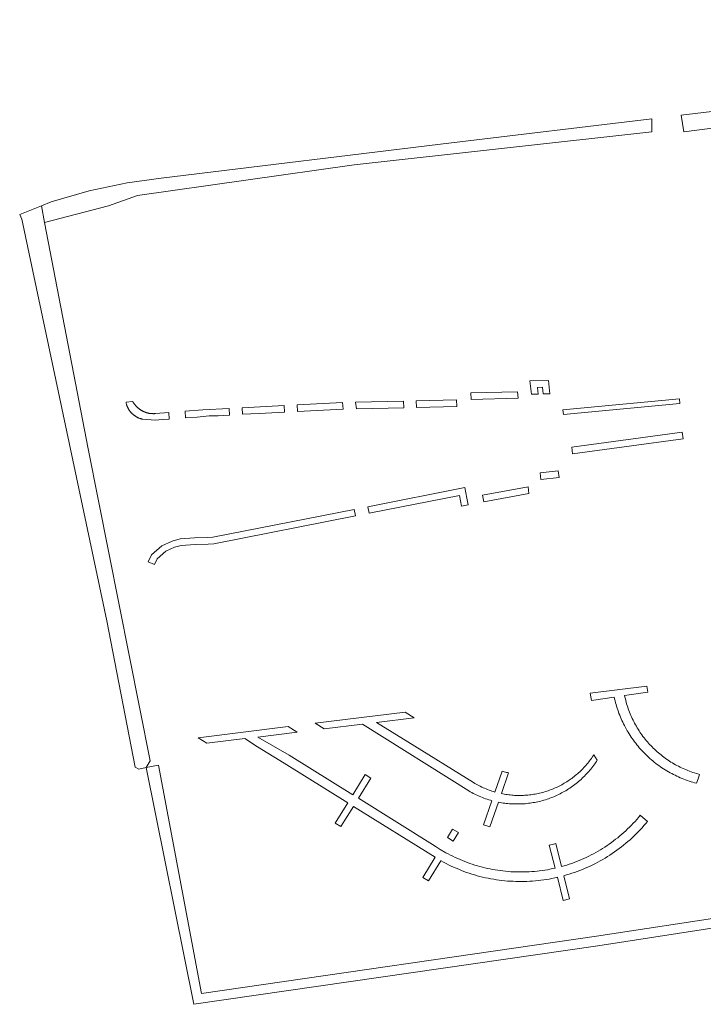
# Model space of a CAD drawing. Extents: x 211930 to 222589, y 569015 to 577578.
# Tile 3 of 95: x 212690 to 212762, y 570962 to 571066. Entities that reach past the tile are written whole.
import ezdxf

# ---------------------------------------------------------------- set-up
doc = ezdxf.new("R2010")
doc.units = 0
doc.layers.add('016 Alles planjaar 2023', color=72, linetype='Continuous', lineweight=20, true_color=0x1e90ff)

msp = doc.modelspace()

# ---------------------------------------------------------------- hatches: boundary and pattern name
at = {"layer": '016 Alles planjaar 2023', "true_color": 0x1e90ff}
h = msp.add_hatch(dxfattribs=at)
h.set_pattern_fill('DQ_CLEAR', color=72, style=0)
h.set_pattern_definition([])
h.paths.add_polyline_path([(212813.09, 570980.98), (212811.36, 571000), (212817.54, 571000.72), (212842.53, 571003.65), (212856.82, 571005.33), (212850.3, 571065.28), (212848.32, 571065.05), (212854.62, 571007.08), (212806.93, 571001.58), (212806.97, 571001.03), (212807, 571000.48), (212807.01, 570999.93), (212807.01, 570999.38), (212810.42, 570999.23), (212811.86, 570981.06), (212811.85, 570980.98), (212811.83, 570980.91), (212811.82, 570980.83), (212811.81, 570980.76), (212811.79, 570980.69), (212811.77, 570980.61), (212811.76, 570980.54), (212811.74, 570980.47), (212811.72, 570980.39), (212811.7, 570980.32), (212811.67, 570980.25), (212811.65, 570980.18), (212811.62, 570980.11), (212811.6, 570980.04), (212811.57, 570979.97), (212811.54, 570979.9), (212811.51, 570979.83), (212811.48, 570979.76), (212811.45, 570979.69), (212811.42, 570979.63), (212811.38, 570979.56), (212811.35, 570979.49), (212811.31, 570979.43), (212811.27, 570979.36), (212811.23, 570979.3), (212811.19, 570979.23), (212811.15, 570979.17), (212811.11, 570979.11), (212811.07, 570979.05), (212811.02, 570978.98), (212810.98, 570978.92), (212810.93, 570978.86), (212810.88, 570978.81), (212810.84, 570978.75), (212810.79, 570978.69), (212810.74, 570978.63), (212810.69, 570978.58), (212810.63, 570978.52), (212810.58, 570978.47), (212810.53, 570978.42), (212810.47, 570978.37), (212810.42, 570978.32), (212810.36, 570978.27), (212810.31, 570978.22), (212810.25, 570978.17), (212810.19, 570978.12), (212810.13, 570978.07), (212810.07, 570978.03), (212810.01, 570977.99), (212809.95, 570977.94), (212809.88, 570977.9), (212809.82, 570977.86), (212809.76, 570977.82), (212809.69, 570977.78), (212809.63, 570977.74), (212809.56, 570977.71), (212809.5, 570977.67), (212809.43, 570977.64), (212777.23, 570972.91), (212765.04, 570971.24), (212750.75, 570969.05), (212709.15, 570963.01), (212704.63, 570987.07), (212703.33, 570986.81), (212708.36, 570961.89), (212750.89, 570968.06), (212765.18, 570970.26), (212777.36, 570971.91), (212810.19, 570976.47), (212810.27, 570976.51), (212810.34, 570976.54), (212810.42, 570976.58), (212810.49, 570976.62), (212810.56, 570976.66), (212810.63, 570976.7), (212810.71, 570976.74), (212810.78, 570976.79), (212810.85, 570976.83), (212810.92, 570976.88), (212810.98, 570976.93), (212811.05, 570976.98), (212811.12, 570977.03), (212811.18, 570977.08), (212811.25, 570977.13), (212811.31, 570977.18), (212811.38, 570977.24), (212811.44, 570977.29), (212811.5, 570977.35), (212811.56, 570977.4), (212811.62, 570977.46), (212811.68, 570977.52), (212811.74, 570977.58), (212811.79, 570977.64), (212811.85, 570977.7), (212811.9, 570977.77), (212811.96, 570977.83), (212812.01, 570977.9), (212812.06, 570977.96), (212812.11, 570978.03), (212812.16, 570978.1), (212812.21, 570978.16), (212812.25, 570978.23), (212812.3, 570978.3), (212812.34, 570978.37), (212812.39, 570978.44), (212812.43, 570978.51), (212812.47, 570978.59), (212812.51, 570978.66), (212812.55, 570978.73), (212812.58, 570978.81), (212812.62, 570978.88), (212812.65, 570978.96), (212812.69, 570979.04), (212812.72, 570979.11), (212812.75, 570979.19), (212812.78, 570979.27), (212812.81, 570979.35), (212812.84, 570979.42), (212812.86, 570979.5), (212812.89, 570979.58), (212812.91, 570979.66), (212812.93, 570979.74), (212812.95, 570979.82), (212812.97, 570979.9), (212812.99, 570979.99), (212813, 570980.07), (212813.02, 570980.15), (212813.03, 570980.23), (212813.04, 570980.31), (212813.05, 570980.4), (212813.06, 570980.48), (212813.07, 570980.56), (212813.08, 570980.64), (212813.08, 570980.73), (212813.09, 570980.81), (212813.09, 570980.89), (212813.09, 570980.98)])
h = msp.add_hatch(dxfattribs=at)
h.set_pattern_fill('DQ_CLEAR', color=72, style=0)
h.set_pattern_definition([])
h.paths.add_polyline_path([(212759.67, 571055.52), (212759.96, 571053.78), (212845.25, 571064.69), (212845.14, 571065.57), (212807.17, 571061.01), (212791.19, 571059.28), (212759.67, 571055.52)])
h = msp.add_hatch(dxfattribs=at)
h.set_pattern_fill('DQ_CLEAR', color=72, style=0)
h.set_pattern_definition([])
h.paths.add_polyline_path([(212692.62, 571044.23), (212699.35, 571045.96), (212702.4, 571047.07), (212725.24, 571050.29), (212756.6, 571053.76), (212756.6, 571055.15), (212735.48, 571052.61), (212704.89, 571048.9), (212701.31, 571048.39), (212697.32, 571047.55), (212693.33, 571046.39), (212692.3, 571045.98), (212692.62, 571044.23)])
h = msp.add_hatch(dxfattribs=at)
h.set_pattern_fill('DQ_CLEAR', color=72, style=0)
h.set_pattern_definition([])
h.paths.add_polyline_path([(212702.17, 570986.85), (212702.55, 570986.64), (212703.33, 570986.81), (212703.76, 570987.54), (212697.22, 571020.39), (212692.62, 571044.23), (212692.3, 571045.98), (212690, 571045.06), (212690.22, 571044.57), (212699.19, 571002.27), (212702.17, 570986.85)])
h = msp.add_hatch(dxfattribs=at)
h.set_pattern_fill('DQ_CLEAR', color=72, style=0)
h.set_pattern_definition([])
h.paths.add_polyline_path([(212745.07, 571026.86), (212745.14, 571026.17), (212745.85, 571026.18), (212745.69, 571027.58), (212743.75, 571027.53), (212743.91, 571026.14), (212744.61, 571026.15), (212744.53, 571026.85), (212745.07, 571026.86)])
h = msp.add_hatch(dxfattribs=at)
h.set_pattern_fill('DQ_CLEAR', color=72, style=0)
h.set_pattern_definition([])
h.paths.add_polyline_path([(212737.55, 571025.58), (212742.52, 571025.7), (212742.43, 571026.4), (212737.53, 571026.28), (212737.55, 571025.58)])
h = msp.add_hatch(dxfattribs=at)
h.set_pattern_fill('DQ_CLEAR', color=72, style=0)
h.set_pattern_definition([])
h.paths.add_polyline_path([(212705.76, 571023.52), (212705.7, 571024.2), (212704.32, 571024.09), (212704.28, 571024.09), (212704.24, 571024.09), (212704.2, 571024.09), (212704.16, 571024.08), (212704.11, 571024.08), (212704.07, 571024.08), (212704.03, 571024.09), (212703.99, 571024.09), (212703.95, 571024.09), (212703.9, 571024.09), (212703.86, 571024.1), (212703.82, 571024.1), (212703.78, 571024.11), (212703.74, 571024.11), (212703.69, 571024.12), (212703.65, 571024.12), (212703.61, 571024.13), (212703.57, 571024.14), (212703.53, 571024.15), (212703.49, 571024.16), (212703.45, 571024.17), (212703.41, 571024.18), (212703.37, 571024.19), (212703.33, 571024.21), (212703.29, 571024.22), (212703.25, 571024.23), (212703.21, 571024.25), (212703.17, 571024.26), (212703.13, 571024.28), (212703.09, 571024.3), (212703.05, 571024.31), (212703.01, 571024.33), (212702.98, 571024.35), (212702.94, 571024.37), (212702.9, 571024.39), (212702.87, 571024.41), (212702.83, 571024.43), (212702.79, 571024.45), (212702.76, 571024.47), (212702.72, 571024.5), (212702.69, 571024.52), (212702.65, 571024.54), (212702.62, 571024.57), (212702.58, 571024.59), (212702.55, 571024.62), (212702.52, 571024.65), (212702.49, 571024.67), (212702.45, 571024.7), (212702.42, 571024.73), (212702.39, 571024.76), (212702.36, 571024.78), (212702.33, 571024.81), (212702.3, 571024.84), (212702.27, 571024.87), (212702.24, 571024.91), (212702.21, 571024.94), (212702.19, 571024.97), (212702.16, 571025), (212702.13, 571025.03), (212702.11, 571025.07), (212702.08, 571025.1), (212702.06, 571025.13), (212702.03, 571025.17), (212702.01, 571025.2), (212701.99, 571025.24), (212701.96, 571025.27), (212701.94, 571025.31), (212701.92, 571025.35), (212701.9, 571025.38), (212701.2, 571025.29), (212701.22, 571025.17), (212701.23, 571025.14), (212701.24, 571025.1), (212701.25, 571025.06), (212701.26, 571025.02), (212701.28, 571024.99), (212701.29, 571024.95), (212701.3, 571024.91), (212701.32, 571024.88), (212701.33, 571024.84), (212701.35, 571024.81), (212701.36, 571024.77), (212701.38, 571024.74), (212701.4, 571024.7), (212701.41, 571024.67), (212701.43, 571024.63), (212701.45, 571024.6), (212701.47, 571024.57), (212701.49, 571024.53), (212701.51, 571024.5), (212701.53, 571024.47), (212701.56, 571024.44), (212701.58, 571024.4), (212701.6, 571024.37), (212701.62, 571024.34), (212701.65, 571024.31), (212701.67, 571024.28), (212701.7, 571024.25), (212701.72, 571024.22), (212701.75, 571024.19), (212701.77, 571024.17), (212701.8, 571024.14), (212701.83, 571024.11), (212701.86, 571024.08), (212701.88, 571024.06), (212701.91, 571024.03), (212701.94, 571024), (212701.97, 571023.98), (212702, 571023.95), (212702.03, 571023.93), (212702.06, 571023.91), (212702.09, 571023.88), (212702.12, 571023.86), (212702.16, 571023.84), (212702.19, 571023.82), (212702.22, 571023.8), (212702.25, 571023.78), (212702.29, 571023.76), (212702.32, 571023.74), (212702.35, 571023.72), (212702.39, 571023.7), (212702.42, 571023.68), (212702.46, 571023.66), (212702.49, 571023.65), (212702.53, 571023.63), (212702.56, 571023.62), (212702.6, 571023.6), (212702.64, 571023.59), (212702.67, 571023.57), (212702.71, 571023.56), (212702.75, 571023.55), (212702.78, 571023.54), (212702.82, 571023.53), (212702.86, 571023.52), (212702.89, 571023.51), (212702.93, 571023.5), (212702.97, 571023.49), (212704.28, 571023.39), (212705.05, 571023.46), (212705.76, 571023.52)])
h = msp.add_hatch(dxfattribs=at)
h.set_pattern_fill('DQ_CLEAR', color=72, style=0)
h.set_pattern_definition([])
h.paths.add_polyline_path([(212713.48, 571024.02), (212715.21, 571024.12), (212717.9, 571024.26), (212717.86, 571024.93), (212713.43, 571024.7), (212713.48, 571024.02)])
h = msp.add_hatch(dxfattribs=at)
h.set_pattern_fill('DQ_CLEAR', color=72, style=0)
h.set_pattern_definition([])
h.paths.add_polyline_path([(212719.23, 571025), (212719.27, 571024.32), (212724.09, 571024.56), (212724.01, 571025.25), (212719.23, 571025)])
h = msp.add_hatch(dxfattribs=at)
h.set_pattern_fill('DQ_CLEAR', color=72, style=0)
h.set_pattern_definition([])
h.paths.add_polyline_path([(212725.39, 571025.29), (212725.47, 571024.59), (212730.46, 571024.71), (212730.44, 571025.41), (212725.39, 571025.29)])
h = msp.add_hatch(dxfattribs=at)
h.set_pattern_fill('DQ_CLEAR', color=72, style=0)
h.set_pattern_definition([])
h.paths.add_polyline_path([(212731.79, 571024.74), (212736.04, 571024.84), (212736.02, 571025.54), (212731.77, 571025.44), (212731.79, 571024.74)])
h = msp.add_hatch(dxfattribs=at)
h.set_pattern_fill('DQ_CLEAR', color=72, style=0)
h.set_pattern_definition([])
h.paths.add_polyline_path([(212759.49, 571025.66), (212747.21, 571024.49), (212747.27, 571023.99), (212759.55, 571025.16), (212759.49, 571025.66)])
h = msp.add_hatch(dxfattribs=at)
h.set_pattern_fill('DQ_CLEAR', color=72, style=0)
h.set_pattern_definition([])
h.paths.add_polyline_path([(212707.42, 571024.34), (212707.46, 571023.65), (212708.68, 571023.73), (212709.97, 571023.84), (212710.92, 571023.86), (212712.11, 571023.93), (212712.07, 571024.63), (212709.28, 571024.48), (212707.42, 571024.34)])
h = msp.add_hatch(dxfattribs=at)
h.set_pattern_fill('DQ_CLEAR', color=72, style=0)
h.set_pattern_definition([])
h.paths.add_polyline_path([(212759.88, 571021.42), (212759.8, 571022.12), (212748.16, 571020.56), (212748.24, 571019.86), (212759.88, 571021.42)])
h = msp.add_hatch(dxfattribs=at)
h.set_pattern_fill('DQ_CLEAR', color=72, style=0)
h.set_pattern_definition([])
h.paths.add_polyline_path([(212744.83, 571017.85), (212744.9, 571017.16), (212746.82, 571017.38), (212746.74, 571018.08), (212744.83, 571017.85)])
h = msp.add_hatch(dxfattribs=at)
h.set_pattern_fill('DQ_CLEAR', color=72, style=0)
h.set_pattern_definition([])
h.paths.add_polyline_path([(212738.77, 571015.5), (212738.9, 571014.81), (212743.65, 571015.68), (212743.57, 571016.38), (212738.77, 571015.5)])
h = msp.add_hatch(dxfattribs=at)
h.set_pattern_fill('DQ_CLEAR', color=72, style=0)
h.set_pattern_definition([])
h.paths.add_polyline_path([(212737.09, 571015.19), (212736.88, 571016.3), (212726.69, 571014.29), (212726.83, 571013.6), (212736.33, 571015.47), (212736.55, 571014.35), (212737.23, 571014.49), (212737.09, 571015.19)])
h = msp.add_hatch(dxfattribs=at)
h.set_pattern_fill('DQ_CLEAR', color=72, style=0)
h.set_pattern_definition([])
h.paths.add_polyline_path([(212725.25, 571014.01), (212710.35, 571011.07), (212709.82, 571011.03), (212708.43, 571011.02), (212706.89, 571010.89), (212706.06, 571010.67), (212704.99, 571010.18), (212703.9, 571009.22), (212703.55, 571008.49), (212704.2, 571008.21), (212704.48, 571008.79), (212705.38, 571009.59), (212706.3, 571010.01), (212707.01, 571010.2), (212708.47, 571010.32), (212709.85, 571010.33), (212710.44, 571010.38), (212725.38, 571013.32), (212725.25, 571014.01)])
h = msp.add_hatch(dxfattribs=at)
h.set_pattern_fill('DQ_CLEAR', color=72, style=0)
h.set_pattern_definition([])
h.paths.add_polyline_path([(212750.22, 570993.87), (212752.63, 570994.24), (212752.67, 570994.04), (212752.72, 570993.85), (212752.77, 570993.65), (212752.82, 570993.46), (212752.88, 570993.27), (212752.94, 570993.08), (212753, 570992.89), (212753.07, 570992.7), (212753.13, 570992.51), (212753.21, 570992.32), (212753.28, 570992.14), (212753.36, 570991.95), (212753.44, 570991.77), (212753.53, 570991.59), (212753.61, 570991.41), (212753.7, 570991.23), (212753.8, 570991.05), (212753.89, 570990.88), (212753.99, 570990.7), (212754.09, 570990.53), (212754.2, 570990.36), (212754.31, 570990.19), (212754.42, 570990.03), (212754.53, 570989.86), (212754.65, 570989.7), (212754.77, 570989.54), (212754.89, 570989.38), (212755.01, 570989.22), (212755.14, 570989.07), (212755.27, 570988.91), (212755.4, 570988.76), (212755.54, 570988.61), (212755.67, 570988.47), (212755.81, 570988.33), (212755.95, 570988.18), (212756.1, 570988.05), (212756.24, 570987.91), (212756.39, 570987.77), (212756.54, 570987.64), (212756.7, 570987.51), (212756.85, 570987.39), (212757.01, 570987.26), (212757.17, 570987.14), (212757.33, 570987.02), (212757.49, 570986.91), (212757.66, 570986.8), (212757.83, 570986.69), (212758, 570986.58), (212758.17, 570986.47), (212758.34, 570986.37), (212758.51, 570986.27), (212758.69, 570986.18), (212758.87, 570986.09), (212759.05, 570986), (212759.23, 570985.91), (212759.41, 570985.83), (212759.59, 570985.74), (212759.78, 570985.67), (212759.96, 570985.59), (212760.15, 570985.52), (212760.34, 570985.45), (212760.53, 570985.39), (212760.72, 570985.33), (212760.91, 570985.27), (212761.1, 570985.21), (212761.29, 570985.16), (212761.46, 570985.63), (212761.62, 570986.1), (212761.44, 570986.15), (212761.26, 570986.2), (212761.09, 570986.25), (212760.92, 570986.31), (212760.74, 570986.37), (212760.57, 570986.43), (212760.4, 570986.49), (212760.23, 570986.56), (212760.06, 570986.63), (212759.9, 570986.71), (212759.73, 570986.78), (212759.56, 570986.86), (212759.4, 570986.95), (212759.24, 570987.03), (212759.08, 570987.12), (212758.92, 570987.21), (212758.76, 570987.3), (212758.61, 570987.4), (212758.45, 570987.5), (212758.3, 570987.6), (212758.15, 570987.7), (212758, 570987.81), (212757.85, 570987.91), (212757.71, 570988.02), (212757.56, 570988.14), (212757.42, 570988.25), (212757.28, 570988.37), (212757.14, 570988.49), (212757.01, 570988.61), (212756.87, 570988.74), (212756.74, 570988.87), (212756.61, 570989), (212756.49, 570989.13), (212756.36, 570989.26), (212756.24, 570989.4), (212756.12, 570989.53), (212756, 570989.67), (212755.89, 570989.82), (212755.77, 570989.96), (212755.66, 570990.1), (212755.55, 570990.25), (212755.45, 570990.4), (212755.34, 570990.55), (212755.24, 570990.7), (212755.14, 570990.86), (212755.05, 570991.01), (212754.96, 570991.17), (212754.86, 570991.33), (212754.78, 570991.49), (212754.69, 570991.65), (212754.61, 570991.82), (212754.53, 570991.98), (212754.45, 570992.15), (212754.38, 570992.31), (212754.31, 570992.48), (212754.24, 570992.65), (212754.17, 570992.82), (212754.11, 570992.99), (212754.05, 570993.17), (212754, 570993.34), (212753.94, 570993.52), (212753.89, 570993.69), (212753.84, 570993.87), (212753.8, 570994.05), (212753.76, 570994.22), (212753.72, 570994.4), (212756.16, 570994.77), (212756.12, 570994.98), (212756.09, 570995.19), (212756.06, 570995.4), (212750.11, 570994.66), (212750.16, 570994.26), (212750.22, 570993.87)])
h = msp.add_hatch(dxfattribs=at)
h.set_pattern_fill('DQ_CLEAR', color=72, style=0)
h.set_pattern_definition([])
h.paths.add_polyline_path([(212740.06, 570984.24), (212739.91, 570984.29), (212739.75, 570984.34), (212739.59, 570984.39), (212739.44, 570984.45), (212739.28, 570984.5), (212739.13, 570984.56), (212738.98, 570984.63), (212738.82, 570984.69), (212738.67, 570984.76), (212738.52, 570984.84), (212738.38, 570984.91), (212738.23, 570984.99), (212738.09, 570985.07), (212737.94, 570985.15), (212737.8, 570985.23), (212730.9, 570989.52), (212727.6, 570991.57), (212731.54, 570992.06), (212730.6, 570992.65), (212721.11, 570991.48), (212722.06, 570990.89), (212726.12, 570991.39), (212737.31, 570984.36), (212737.46, 570984.27), (212737.62, 570984.19), (212737.77, 570984.1), (212737.93, 570984.02), (212738.09, 570983.95), (212738.25, 570983.87), (212738.41, 570983.8), (212738.57, 570983.73), (212738.74, 570983.67), (212738.9, 570983.6), (212739.07, 570983.54), (212739.24, 570983.48), (212739.41, 570983.43), (212739.58, 570983.38), (212739.75, 570983.33), (212738.86, 570980.78), (212739.2, 570980.67), (212739.53, 570980.57), (212740.43, 570983.17), (212740.6, 570983.14), (212740.76, 570983.11), (212740.93, 570983.08), (212741.09, 570983.06), (212741.26, 570983.04), (212741.42, 570983.02), (212741.59, 570983.01), (212741.76, 570983), (212741.92, 570982.99), (212742.09, 570982.98), (212742.26, 570982.98), (212742.43, 570982.98), (212742.59, 570982.98), (212742.76, 570982.98), (212742.93, 570982.99), (212743.09, 570983), (212743.26, 570983.01), (212743.43, 570983.03), (212743.59, 570983.05), (212743.76, 570983.07), (212743.92, 570983.09), (212744.09, 570983.12), (212744.25, 570983.15), (212744.42, 570983.18), (212744.58, 570983.22), (212744.74, 570983.25), (212744.9, 570983.29), (212745.07, 570983.34), (212745.23, 570983.38), (212745.39, 570983.43), (212745.55, 570983.48), (212745.7, 570983.54), (212745.86, 570983.59), (212746.02, 570983.65), (212746.17, 570983.71), (212746.33, 570983.78), (212746.48, 570983.85), (212746.63, 570983.91), (212746.78, 570983.99), (212746.93, 570984.06), (212747.08, 570984.14), (212747.23, 570984.22), (212747.37, 570984.3), (212747.52, 570984.38), (212747.66, 570984.47), (212747.8, 570984.56), (212747.94, 570984.65), (212748.08, 570984.74), (212748.22, 570984.84), (212748.35, 570984.94), (212748.49, 570985.04), (212748.62, 570985.14), (212748.75, 570985.25), (212748.88, 570985.35), (212749, 570985.46), (212749.13, 570985.57), (212749.25, 570985.69), (212749.37, 570985.8), (212749.49, 570985.92), (212749.61, 570986.04), (212749.72, 570986.16), (212749.84, 570986.28), (212749.95, 570986.41), (212750.06, 570986.53), (212750.16, 570986.66), (212750.27, 570986.79), (212750.37, 570986.93), (212750.47, 570987.06), (212750.57, 570987.2), (212750.66, 570987.33), (212750.76, 570987.47), (212750.85, 570987.61), (212750.49, 570988.17), (212750.41, 570988.04), (212750.32, 570987.91), (212750.23, 570987.78), (212750.14, 570987.66), (212750.04, 570987.53), (212749.95, 570987.41), (212749.85, 570987.29), (212749.75, 570987.17), (212749.65, 570987.05), (212749.54, 570986.93), (212749.44, 570986.82), (212749.33, 570986.7), (212749.22, 570986.59), (212749.11, 570986.48), (212749, 570986.38), (212748.88, 570986.27), (212748.76, 570986.17), (212748.65, 570986.07), (212748.52, 570985.97), (212748.4, 570985.87), (212748.28, 570985.77), (212748.15, 570985.68), (212748.03, 570985.59), (212747.9, 570985.5), (212747.77, 570985.41), (212747.64, 570985.33), (212747.51, 570985.25), (212747.37, 570985.16), (212747.24, 570985.09), (212747.1, 570985.01), (212746.96, 570984.94), (212746.82, 570984.87), (212746.68, 570984.8), (212746.54, 570984.73), (212746.4, 570984.67), (212746.26, 570984.61), (212746.11, 570984.55), (212745.97, 570984.49), (212745.82, 570984.43), (212745.67, 570984.38), (212745.52, 570984.33), (212745.38, 570984.29), (212745.23, 570984.24), (212745.08, 570984.2), (212744.92, 570984.16), (212744.77, 570984.12), (212744.62, 570984.09), (212744.47, 570984.06), (212744.31, 570984.03), (212744.16, 570984), (212744.01, 570983.98), (212743.85, 570983.96), (212743.7, 570983.94), (212743.54, 570983.92), (212743.39, 570983.91), (212743.23, 570983.9), (212743.07, 570983.89), (212742.92, 570983.88), (212742.76, 570983.88), (212742.61, 570983.88), (212742.45, 570983.88), (212742.29, 570983.88), (212742.14, 570983.89), (212741.98, 570983.9), (212741.83, 570983.91), (212741.67, 570983.93), (212741.52, 570983.95), (212741.36, 570983.97), (212741.21, 570983.99), (212741.05, 570984.01), (212740.9, 570984.04), (212740.75, 570984.07), (212741.5, 570986.26), (212741.39, 570986.28), (212741.28, 570986.31), (212741.16, 570986.34), (212741.05, 570986.37), (212740.94, 570986.41), (212740.83, 570986.44), (212740.06, 570984.24)])
h = msp.add_hatch(dxfattribs=at)
h.set_pattern_fill('DQ_CLEAR', color=72, style=0)
h.set_pattern_definition([])
h.paths.add_polyline_path([(212734.29, 570978.2), (212733.89, 570978.46), (212733.5, 570978.72), (212725.68, 570983.58), (212727, 570985.7), (212726.41, 570986.07), (212725.09, 570983.95), (212718.38, 570988.11), (212715.08, 570990.03), (212719.22, 570990.54), (212718.27, 570991.13), (212708.79, 570989.95), (212709.73, 570989.37), (212713.72, 570989.86), (212715.05, 570989.01), (212717.85, 570987.27), (212724.56, 570983.1), (212723.24, 570980.97), (212723.83, 570980.6), (212725.15, 570982.73), (212733.78, 570977.37), (212732.46, 570975.25), (212733.05, 570974.88), (212734.37, 570977), (212734.4, 570976.98), (212734.66, 570976.84), (212734.92, 570976.71), (212735.18, 570976.58), (212735.45, 570976.45), (212735.71, 570976.33), (212735.98, 570976.21), (212736.26, 570976.1), (212736.53, 570975.99), (212736.8, 570975.88), (212737.08, 570975.78), (212737.36, 570975.69), (212737.64, 570975.6), (212737.92, 570975.51), (212738.2, 570975.43), (212738.49, 570975.36), (212738.77, 570975.29), (212739.06, 570975.22), (212739.35, 570975.16), (212739.64, 570975.11), (212739.93, 570975.05), (212740.22, 570975.01), (212740.51, 570974.97), (212740.8, 570974.93), (212741.09, 570974.9), (212741.39, 570974.87), (212741.68, 570974.85), (212741.97, 570974.84), (212742.27, 570974.83), (212742.56, 570974.82), (212742.85, 570974.82), (212743.15, 570974.82), (212743.44, 570974.83), (212743.74, 570974.84), (212744.03, 570974.86), (212744.32, 570974.89), (212744.62, 570974.92), (212744.91, 570974.95), (212745.2, 570974.99), (212745.49, 570975.03), (212745.78, 570975.08), (212746.07, 570975.14), (212746.36, 570975.19), (212746.64, 570975.26), (212747.26, 570972.83), (212747.93, 570973), (212747.32, 570975.43), (212747.61, 570975.51), (212747.89, 570975.59), (212748.18, 570975.68), (212748.46, 570975.78), (212748.74, 570975.88), (212749.01, 570975.98), (212749.29, 570976.09), (212749.56, 570976.21), (212749.84, 570976.33), (212750.11, 570976.45), (212750.37, 570976.58), (212750.64, 570976.71), (212750.9, 570976.85), (212751.16, 570976.99), (212751.42, 570977.14), (212751.68, 570977.29), (212751.93, 570977.44), (212752.18, 570977.6), (212752.43, 570977.77), (212752.67, 570977.93), (212752.91, 570978.11), (212753.15, 570978.28), (212753.39, 570978.46), (212753.62, 570978.65), (212753.85, 570978.84), (212754.08, 570979.03), (212754.3, 570979.22), (212754.52, 570979.42), (212754.73, 570979.63), (212754.95, 570979.83), (212755.16, 570980.05), (212755.36, 570980.26), (212755.56, 570980.48), (212755.76, 570980.7), (212755.95, 570980.92), (212756.14, 570981.15), (212755.37, 570981.79), (212755.19, 570981.57), (212755.01, 570981.36), (212754.82, 570981.15), (212754.63, 570980.95), (212754.44, 570980.74), (212754.24, 570980.55), (212754.04, 570980.35), (212753.84, 570980.16), (212753.64, 570979.97), (212753.43, 570979.79), (212753.21, 570979.61), (212753, 570979.43), (212752.78, 570979.26), (212752.56, 570979.09), (212752.33, 570978.92), (212752.11, 570978.76), (212751.88, 570978.6), (212751.64, 570978.45), (212751.41, 570978.3), (212751.17, 570978.15), (212750.93, 570978.01), (212750.69, 570977.87), (212750.44, 570977.74), (212750.2, 570977.61), (212749.95, 570977.48), (212749.69, 570977.36), (212749.44, 570977.25), (212749.19, 570977.13), (212748.93, 570977.03), (212748.67, 570976.92), (212748.41, 570976.82), (212748.15, 570976.73), (212747.88, 570976.64), (212747.62, 570976.55), (212747.35, 570976.47), (212747.08, 570976.4), (212746.47, 570978.82), (212746.13, 570978.73), (212745.79, 570978.65), (212746.4, 570976.23), (212746.13, 570976.17), (212745.86, 570976.11), (212745.59, 570976.06), (212745.32, 570976.02), (212745.04, 570975.98), (212744.77, 570975.94), (212744.5, 570975.91), (212744.22, 570975.88), (212743.94, 570975.86), (212743.67, 570975.84), (212743.39, 570975.83), (212743.12, 570975.82), (212742.84, 570975.82), (212742.56, 570975.82), (212742.29, 570975.83), (212742.01, 570975.84), (212741.74, 570975.85), (212741.46, 570975.87), (212741.19, 570975.9), (212740.91, 570975.93), (212740.64, 570975.96), (212740.36, 570976), (212740.09, 570976.04), (212739.82, 570976.09), (212739.55, 570976.14), (212739.28, 570976.2), (212739.01, 570976.26), (212738.74, 570976.33), (212738.47, 570976.4), (212738.21, 570976.47), (212737.94, 570976.55), (212737.68, 570976.64), (212737.42, 570976.73), (212737.16, 570976.82), (212736.9, 570976.92), (212736.64, 570977.02), (212736.39, 570977.12), (212736.14, 570977.24), (212735.88, 570977.35), (212735.63, 570977.47), (212735.39, 570977.59), (212735.14, 570977.72), (212734.9, 570977.85), (212734.29, 570978.2)])
h = msp.add_hatch(dxfattribs=at)
h.set_pattern_fill('DQ_CLEAR', color=72, style=0)
h.set_pattern_definition([])
h.paths.add_polyline_path([(212736.22, 570979.98), (212735.61, 570980.33), (212735.06, 570979.44), (212735.65, 570979.07), (212736.22, 570979.98)])

# ---------------------------------------------------------------- linework, layer by layer
at = {"layer": '016 Alles planjaar 2023', "color": 14, "true_color": 0x004000}
for points in [[(212759.67, 571055.52), (212759.96, 571053.78), (212845.25, 571064.69), (212845.14, 571065.57), (212807.17, 571061.01), (212791.19, 571059.28), (212759.67, 571055.52)], [(212692.62, 571044.23), (212699.35, 571045.96), (212702.4, 571047.07), (212725.24, 571050.29), (212756.6, 571053.76), (212756.6, 571055.15), (212735.48, 571052.61), (212704.89, 571048.9), (212701.31, 571048.39), (212697.32, 571047.55), (212693.33, 571046.39), (212692.3, 571045.98), (212692.62, 571044.23)], [(212702.17, 570986.85), (212702.55, 570986.64), (212703.33, 570986.81), (212703.76, 570987.54), (212697.22, 571020.39), (212692.62, 571044.23), (212692.3, 571045.98), (212690, 571045.06), (212690.22, 571044.57), (212699.19, 571002.27), (212702.17, 570986.85)], [(212745.07, 571026.86), (212745.14, 571026.17), (212745.85, 571026.18), (212745.69, 571027.58), (212743.75, 571027.53), (212743.91, 571026.14), (212744.61, 571026.15), (212744.53, 571026.85), (212745.07, 571026.86)], [(212737.55, 571025.58), (212742.52, 571025.7), (212742.43, 571026.4), (212737.53, 571026.28), (212737.55, 571025.58)], [(212705.76, 571023.52), (212705.7, 571024.2), (212704.32, 571024.09), (212704.28, 571024.09), (212704.24, 571024.09), (212704.2, 571024.09), (212704.16, 571024.08), (212704.11, 571024.08), (212704.07, 571024.08), (212704.03, 571024.09), (212703.99, 571024.09), (212703.95, 571024.09), (212703.9, 571024.09), (212703.86, 571024.1), (212703.82, 571024.1), (212703.78, 571024.11), (212703.74, 571024.11), (212703.69, 571024.12), (212703.65, 571024.12), (212703.61, 571024.13), (212703.57, 571024.14), (212703.53, 571024.15), (212703.49, 571024.16), (212703.45, 571024.17), (212703.41, 571024.18), (212703.37, 571024.19), (212703.33, 571024.21), (212703.29, 571024.22), (212703.25, 571024.23), (212703.21, 571024.25), (212703.17, 571024.26), (212703.13, 571024.28), (212703.09, 571024.3), (212703.05, 571024.31), (212703.01, 571024.33), (212702.98, 571024.35), (212702.94, 571024.37), (212702.9, 571024.39), (212702.87, 571024.41), (212702.83, 571024.43), (212702.79, 571024.45), (212702.76, 571024.47), (212702.72, 571024.5), (212702.69, 571024.52), (212702.65, 571024.54), (212702.62, 571024.57), (212702.58, 571024.59), (212702.55, 571024.62), (212702.52, 571024.65), (212702.49, 571024.67), (212702.45, 571024.7), (212702.42, 571024.73), (212702.39, 571024.76), (212702.36, 571024.78), (212702.33, 571024.81), (212702.3, 571024.84), (212702.27, 571024.87), (212702.24, 571024.91), (212702.21, 571024.94), (212702.19, 571024.97), (212702.16, 571025), (212702.13, 571025.03), (212702.11, 571025.07), (212702.08, 571025.1), (212702.06, 571025.13), (212702.03, 571025.17), (212702.01, 571025.2), (212701.99, 571025.24), (212701.96, 571025.27), (212701.94, 571025.31), (212701.92, 571025.35), (212701.9, 571025.38), (212701.2, 571025.29), (212701.22, 571025.17), (212701.23, 571025.14), (212701.24, 571025.1), (212701.25, 571025.06), (212701.26, 571025.02), (212701.28, 571024.99), (212701.29, 571024.95), (212701.3, 571024.91), (212701.32, 571024.88), (212701.33, 571024.84), (212701.35, 571024.81), (212701.36, 571024.77), (212701.38, 571024.74), (212701.4, 571024.7), (212701.41, 571024.67), (212701.43, 571024.63), (212701.45, 571024.6), (212701.47, 571024.57), (212701.49, 571024.53), (212701.51, 571024.5), (212701.53, 571024.47), (212701.56, 571024.44), (212701.58, 571024.4), (212701.6, 571024.37), (212701.62, 571024.34), (212701.65, 571024.31), (212701.67, 571024.28), (212701.7, 571024.25), (212701.72, 571024.22), (212701.75, 571024.19), (212701.77, 571024.17), (212701.8, 571024.14), (212701.83, 571024.11), (212701.86, 571024.08), (212701.88, 571024.06), (212701.91, 571024.03), (212701.94, 571024), (212701.97, 571023.98), (212702, 571023.95), (212702.03, 571023.93), (212702.06, 571023.91), (212702.09, 571023.88), (212702.12, 571023.86), (212702.16, 571023.84), (212702.19, 571023.82), (212702.22, 571023.8), (212702.25, 571023.78), (212702.29, 571023.76), (212702.32, 571023.74), (212702.35, 571023.72), (212702.39, 571023.7), (212702.42, 571023.68), (212702.46, 571023.66), (212702.49, 571023.65), (212702.53, 571023.63), (212702.56, 571023.62), (212702.6, 571023.6), (212702.64, 571023.59), (212702.67, 571023.57), (212702.71, 571023.56), (212702.75, 571023.55), (212702.78, 571023.54), (212702.82, 571023.53), (212702.86, 571023.52), (212702.89, 571023.51), (212702.93, 571023.5), (212702.97, 571023.49), (212704.28, 571023.39), (212705.05, 571023.46), (212705.76, 571023.52)], [(212713.48, 571024.02), (212715.21, 571024.12), (212717.9, 571024.26), (212717.86, 571024.93), (212713.43, 571024.7), (212713.48, 571024.02)], [(212719.23, 571025), (212719.27, 571024.32), (212724.09, 571024.56), (212724.01, 571025.25), (212719.23, 571025)], [(212725.39, 571025.29), (212725.47, 571024.59), (212730.46, 571024.71), (212730.44, 571025.41), (212725.39, 571025.29)], [(212731.79, 571024.74), (212736.04, 571024.84), (212736.02, 571025.54), (212731.77, 571025.44), (212731.79, 571024.74)], [(212759.49, 571025.66), (212747.21, 571024.49), (212747.27, 571023.99), (212759.55, 571025.16), (212759.49, 571025.66)], [(212707.42, 571024.34), (212707.46, 571023.65), (212708.68, 571023.73), (212709.97, 571023.84), (212710.92, 571023.86), (212712.11, 571023.93), (212712.07, 571024.63), (212709.28, 571024.48), (212707.42, 571024.34)], [(212759.88, 571021.42), (212759.8, 571022.12), (212748.16, 571020.56), (212748.24, 571019.86), (212759.88, 571021.42)], [(212744.83, 571017.85), (212744.9, 571017.16), (212746.82, 571017.38), (212746.74, 571018.08), (212744.83, 571017.85)], [(212738.77, 571015.5), (212738.9, 571014.81), (212743.65, 571015.68), (212743.57, 571016.38), (212738.77, 571015.5)], [(212737.09, 571015.19), (212736.88, 571016.3), (212726.69, 571014.29), (212726.83, 571013.6), (212736.33, 571015.47), (212736.55, 571014.35), (212737.23, 571014.49), (212737.09, 571015.19)], [(212725.25, 571014.01), (212710.35, 571011.07), (212709.82, 571011.03), (212708.43, 571011.02), (212706.89, 571010.89), (212706.06, 571010.67), (212704.99, 571010.18), (212703.9, 571009.22), (212703.55, 571008.49), (212704.2, 571008.21), (212704.48, 571008.79), (212705.38, 571009.59), (212706.3, 571010.01), (212707.01, 571010.2), (212708.47, 571010.32), (212709.85, 571010.33), (212710.44, 571010.38), (212725.38, 571013.32), (212725.25, 571014.01)], [(212750.22, 570993.87), (212752.63, 570994.24), (212752.67, 570994.04), (212752.72, 570993.85), (212752.77, 570993.65), (212752.82, 570993.46), (212752.88, 570993.27), (212752.94, 570993.08), (212753, 570992.89), (212753.07, 570992.7), (212753.13, 570992.51), (212753.21, 570992.32), (212753.28, 570992.14), (212753.36, 570991.95), (212753.44, 570991.77), (212753.53, 570991.59), (212753.61, 570991.41), (212753.7, 570991.23), (212753.8, 570991.05), (212753.89, 570990.88), (212753.99, 570990.7), (212754.09, 570990.53), (212754.2, 570990.36), (212754.31, 570990.19), (212754.42, 570990.03), (212754.53, 570989.86), (212754.65, 570989.7), (212754.77, 570989.54), (212754.89, 570989.38), (212755.01, 570989.22), (212755.14, 570989.07), (212755.27, 570988.91), (212755.4, 570988.76), (212755.54, 570988.61), (212755.67, 570988.47), (212755.81, 570988.33), (212755.95, 570988.18), (212756.1, 570988.05), (212756.24, 570987.91), (212756.39, 570987.77), (212756.54, 570987.64), (212756.7, 570987.51), (212756.85, 570987.39), (212757.01, 570987.26), (212757.17, 570987.14), (212757.33, 570987.02), (212757.49, 570986.91), (212757.66, 570986.8), (212757.83, 570986.69), (212758, 570986.58), (212758.17, 570986.47), (212758.34, 570986.37), (212758.51, 570986.27), (212758.69, 570986.18), (212758.87, 570986.09), (212759.05, 570986), (212759.23, 570985.91), (212759.41, 570985.83), (212759.59, 570985.74), (212759.78, 570985.67), (212759.96, 570985.59), (212760.15, 570985.52), (212760.34, 570985.45), (212760.53, 570985.39), (212760.72, 570985.33), (212760.91, 570985.27), (212761.1, 570985.21), (212761.29, 570985.16), (212761.46, 570985.63), (212761.62, 570986.1), (212761.44, 570986.15), (212761.26, 570986.2), (212761.09, 570986.25), (212760.92, 570986.31), (212760.74, 570986.37), (212760.57, 570986.43), (212760.4, 570986.49), (212760.23, 570986.56), (212760.06, 570986.63), (212759.9, 570986.71), (212759.73, 570986.78), (212759.56, 570986.86), (212759.4, 570986.95), (212759.24, 570987.03), (212759.08, 570987.12), (212758.92, 570987.21), (212758.76, 570987.3), (212758.61, 570987.4), (212758.45, 570987.5), (212758.3, 570987.6), (212758.15, 570987.7), (212758, 570987.81), (212757.85, 570987.91), (212757.71, 570988.02), (212757.56, 570988.14), (212757.42, 570988.25), (212757.28, 570988.37), (212757.14, 570988.49), (212757.01, 570988.61), (212756.87, 570988.74), (212756.74, 570988.87), (212756.61, 570989), (212756.49, 570989.13), (212756.36, 570989.26), (212756.24, 570989.4), (212756.12, 570989.53), (212756, 570989.67), (212755.89, 570989.82), (212755.77, 570989.96), (212755.66, 570990.1), (212755.55, 570990.25), (212755.45, 570990.4), (212755.34, 570990.55), (212755.24, 570990.7), (212755.14, 570990.86), (212755.05, 570991.01), (212754.96, 570991.17), (212754.86, 570991.33), (212754.78, 570991.49), (212754.69, 570991.65), (212754.61, 570991.82), (212754.53, 570991.98), (212754.45, 570992.15), (212754.38, 570992.31), (212754.31, 570992.48), (212754.24, 570992.65), (212754.17, 570992.82), (212754.11, 570992.99), (212754.05, 570993.17), (212754, 570993.34), (212753.94, 570993.52), (212753.89, 570993.69), (212753.84, 570993.87), (212753.8, 570994.05), (212753.76, 570994.22), (212753.72, 570994.4), (212756.16, 570994.77), (212756.12, 570994.98), (212756.09, 570995.19), (212756.06, 570995.4), (212750.11, 570994.66), (212750.16, 570994.26), (212750.22, 570993.87)], [(212740.06, 570984.24), (212739.91, 570984.29), (212739.75, 570984.34), (212739.59, 570984.39), (212739.44, 570984.45), (212739.28, 570984.5), (212739.13, 570984.56), (212738.98, 570984.63), (212738.82, 570984.69), (212738.67, 570984.76), (212738.52, 570984.84), (212738.38, 570984.91), (212738.23, 570984.99), (212738.09, 570985.07), (212737.94, 570985.15), (212737.8, 570985.23), (212730.9, 570989.52), (212727.6, 570991.57), (212731.54, 570992.06), (212730.6, 570992.65), (212721.11, 570991.48), (212722.06, 570990.89), (212726.12, 570991.39), (212737.31, 570984.36), (212737.46, 570984.27), (212737.62, 570984.19), (212737.77, 570984.1), (212737.93, 570984.02), (212738.09, 570983.95), (212738.25, 570983.87), (212738.41, 570983.8), (212738.57, 570983.73), (212738.74, 570983.67), (212738.9, 570983.6), (212739.07, 570983.54), (212739.24, 570983.48), (212739.41, 570983.43), (212739.58, 570983.38), (212739.75, 570983.33), (212738.86, 570980.78), (212739.2, 570980.67), (212739.53, 570980.57), (212740.43, 570983.17), (212740.6, 570983.14), (212740.76, 570983.11), (212740.93, 570983.08), (212741.09, 570983.06), (212741.26, 570983.04), (212741.42, 570983.02), (212741.59, 570983.01), (212741.76, 570983), (212741.92, 570982.99), (212742.09, 570982.98), (212742.26, 570982.98), (212742.43, 570982.98), (212742.59, 570982.98), (212742.76, 570982.98), (212742.93, 570982.99), (212743.09, 570983), (212743.26, 570983.01), (212743.43, 570983.03), (212743.59, 570983.05), (212743.76, 570983.07), (212743.92, 570983.09), (212744.09, 570983.12), (212744.25, 570983.15), (212744.42, 570983.18), (212744.58, 570983.22), (212744.74, 570983.25), (212744.9, 570983.29), (212745.07, 570983.34), (212745.23, 570983.38), (212745.39, 570983.43), (212745.55, 570983.48), (212745.7, 570983.54), (212745.86, 570983.59), (212746.02, 570983.65), (212746.17, 570983.71), (212746.33, 570983.78), (212746.48, 570983.85), (212746.63, 570983.91), (212746.78, 570983.99), (212746.93, 570984.06), (212747.08, 570984.14), (212747.23, 570984.22), (212747.37, 570984.3), (212747.52, 570984.38), (212747.66, 570984.47), (212747.8, 570984.56), (212747.94, 570984.65), (212748.08, 570984.74), (212748.22, 570984.84), (212748.35, 570984.94), (212748.49, 570985.04), (212748.62, 570985.14), (212748.75, 570985.25), (212748.88, 570985.35), (212749, 570985.46), (212749.13, 570985.57), (212749.25, 570985.69), (212749.37, 570985.8), (212749.49, 570985.92), (212749.61, 570986.04), (212749.72, 570986.16), (212749.84, 570986.28), (212749.95, 570986.41), (212750.06, 570986.53), (212750.16, 570986.66), (212750.27, 570986.79), (212750.37, 570986.93), (212750.47, 570987.06), (212750.57, 570987.2), (212750.66, 570987.33), (212750.76, 570987.47), (212750.85, 570987.61), (212750.49, 570988.17), (212750.41, 570988.04), (212750.32, 570987.91), (212750.23, 570987.78), (212750.14, 570987.66), (212750.04, 570987.53), (212749.95, 570987.41), (212749.85, 570987.29), (212749.75, 570987.17), (212749.65, 570987.05), (212749.54, 570986.93), (212749.44, 570986.82), (212749.33, 570986.7), (212749.22, 570986.59), (212749.11, 570986.48), (212749, 570986.38), (212748.88, 570986.27), (212748.76, 570986.17), (212748.65, 570986.07), (212748.52, 570985.97), (212748.4, 570985.87), (212748.28, 570985.77), (212748.15, 570985.68), (212748.03, 570985.59), (212747.9, 570985.5), (212747.77, 570985.41), (212747.64, 570985.33), (212747.51, 570985.25), (212747.37, 570985.16), (212747.24, 570985.09), (212747.1, 570985.01), (212746.96, 570984.94), (212746.82, 570984.87), (212746.68, 570984.8), (212746.54, 570984.73), (212746.4, 570984.67), (212746.26, 570984.61), (212746.11, 570984.55), (212745.97, 570984.49), (212745.82, 570984.43), (212745.67, 570984.38), (212745.52, 570984.33), (212745.38, 570984.29), (212745.23, 570984.24), (212745.08, 570984.2), (212744.92, 570984.16), (212744.77, 570984.12), (212744.62, 570984.09), (212744.47, 570984.06), (212744.31, 570984.03), (212744.16, 570984), (212744.01, 570983.98), (212743.85, 570983.96), (212743.7, 570983.94), (212743.54, 570983.92), (212743.39, 570983.91), (212743.23, 570983.9), (212743.07, 570983.89), (212742.92, 570983.88), (212742.76, 570983.88), (212742.61, 570983.88), (212742.45, 570983.88), (212742.29, 570983.88), (212742.14, 570983.89), (212741.98, 570983.9), (212741.83, 570983.91), (212741.67, 570983.93), (212741.52, 570983.95), (212741.36, 570983.97), (212741.21, 570983.99), (212741.05, 570984.01), (212740.9, 570984.04), (212740.75, 570984.07), (212741.5, 570986.26), (212741.39, 570986.28), (212741.28, 570986.31), (212741.16, 570986.34), (212741.05, 570986.37), (212740.94, 570986.41), (212740.83, 570986.44), (212740.06, 570984.24)], [(212734.29, 570978.2), (212733.89, 570978.46), (212733.5, 570978.72), (212725.68, 570983.58), (212727, 570985.7), (212726.41, 570986.07), (212725.09, 570983.95), (212718.38, 570988.11), (212715.08, 570990.03), (212719.22, 570990.54), (212718.27, 570991.13), (212708.79, 570989.95), (212709.73, 570989.37), (212713.72, 570989.86), (212715.05, 570989.01), (212717.85, 570987.27), (212724.56, 570983.1), (212723.24, 570980.97), (212723.83, 570980.6), (212725.15, 570982.73), (212733.78, 570977.37), (212732.46, 570975.25), (212733.05, 570974.88), (212734.37, 570977), (212734.4, 570976.98), (212734.66, 570976.84), (212734.92, 570976.71), (212735.18, 570976.58), (212735.45, 570976.45), (212735.71, 570976.33), (212735.98, 570976.21), (212736.26, 570976.1), (212736.53, 570975.99), (212736.8, 570975.88), (212737.08, 570975.78), (212737.36, 570975.69), (212737.64, 570975.6), (212737.92, 570975.51), (212738.2, 570975.43), (212738.49, 570975.36), (212738.77, 570975.29), (212739.06, 570975.22), (212739.35, 570975.16), (212739.64, 570975.11), (212739.93, 570975.05), (212740.22, 570975.01), (212740.51, 570974.97), (212740.8, 570974.93), (212741.09, 570974.9), (212741.39, 570974.87), (212741.68, 570974.85), (212741.97, 570974.84), (212742.27, 570974.83), (212742.56, 570974.82), (212742.85, 570974.82), (212743.15, 570974.82), (212743.44, 570974.83), (212743.74, 570974.84), (212744.03, 570974.86), (212744.32, 570974.89), (212744.62, 570974.92), (212744.91, 570974.95), (212745.2, 570974.99), (212745.49, 570975.03), (212745.78, 570975.08), (212746.07, 570975.14), (212746.36, 570975.19), (212746.64, 570975.26), (212747.26, 570972.83), (212747.93, 570973), (212747.32, 570975.43), (212747.61, 570975.51), (212747.89, 570975.59), (212748.18, 570975.68), (212748.46, 570975.78), (212748.74, 570975.88), (212749.01, 570975.98), (212749.29, 570976.09), (212749.56, 570976.21), (212749.84, 570976.33), (212750.11, 570976.45), (212750.37, 570976.58), (212750.64, 570976.71), (212750.9, 570976.85), (212751.16, 570976.99), (212751.42, 570977.14), (212751.68, 570977.29), (212751.93, 570977.44), (212752.18, 570977.6), (212752.43, 570977.77), (212752.67, 570977.93), (212752.91, 570978.11), (212753.15, 570978.28), (212753.39, 570978.46), (212753.62, 570978.65), (212753.85, 570978.84), (212754.08, 570979.03), (212754.3, 570979.22), (212754.52, 570979.42), (212754.73, 570979.63), (212754.95, 570979.83), (212755.16, 570980.05), (212755.36, 570980.26), (212755.56, 570980.48), (212755.76, 570980.7), (212755.95, 570980.92), (212756.14, 570981.15), (212755.37, 570981.79), (212755.19, 570981.57), (212755.01, 570981.36), (212754.82, 570981.15), (212754.63, 570980.95), (212754.44, 570980.74), (212754.24, 570980.55), (212754.04, 570980.35), (212753.84, 570980.16), (212753.64, 570979.97), (212753.43, 570979.79), (212753.21, 570979.61), (212753, 570979.43), (212752.78, 570979.26), (212752.56, 570979.09), (212752.33, 570978.92), (212752.11, 570978.76), (212751.88, 570978.6), (212751.64, 570978.45), (212751.41, 570978.3), (212751.17, 570978.15), (212750.93, 570978.01), (212750.69, 570977.87), (212750.44, 570977.74), (212750.2, 570977.61), (212749.95, 570977.48), (212749.69, 570977.36), (212749.44, 570977.25), (212749.19, 570977.13), (212748.93, 570977.03), (212748.67, 570976.92), (212748.41, 570976.82), (212748.15, 570976.73), (212747.88, 570976.64), (212747.62, 570976.55), (212747.35, 570976.47), (212747.08, 570976.4), (212746.47, 570978.82), (212746.13, 570978.73), (212745.79, 570978.65), (212746.4, 570976.23), (212746.13, 570976.17), (212745.86, 570976.11), (212745.59, 570976.06), (212745.32, 570976.02), (212745.04, 570975.98), (212744.77, 570975.94), (212744.5, 570975.91), (212744.22, 570975.88), (212743.94, 570975.86), (212743.67, 570975.84), (212743.39, 570975.83), (212743.12, 570975.82), (212742.84, 570975.82), (212742.56, 570975.82), (212742.29, 570975.83), (212742.01, 570975.84), (212741.74, 570975.85), (212741.46, 570975.87), (212741.19, 570975.9), (212740.91, 570975.93), (212740.64, 570975.96), (212740.36, 570976), (212740.09, 570976.04), (212739.82, 570976.09), (212739.55, 570976.14), (212739.28, 570976.2), (212739.01, 570976.26), (212738.74, 570976.33), (212738.47, 570976.4), (212738.21, 570976.47), (212737.94, 570976.55), (212737.68, 570976.64), (212737.42, 570976.73), (212737.16, 570976.82), (212736.9, 570976.92), (212736.64, 570977.02), (212736.39, 570977.12), (212736.14, 570977.24), (212735.88, 570977.35), (212735.63, 570977.47), (212735.39, 570977.59), (212735.14, 570977.72), (212734.9, 570977.85), (212734.29, 570978.2)], [(212736.22, 570979.98), (212735.61, 570980.33), (212735.06, 570979.44), (212735.65, 570979.07), (212736.22, 570979.98)]]:
    msp.add_lwpolyline(points, close=True, dxfattribs=at)
msp.add_lwpolyline([(212765.04, 570971.24), (212750.75, 570969.05), (212709.15, 570963.01), (212704.63, 570987.07), (212703.33, 570986.81), (212708.36, 570961.89), (212750.89, 570968.06), (212765.18, 570970.26)], dxfattribs=at)

doc.saveas('drawing.dxf')
